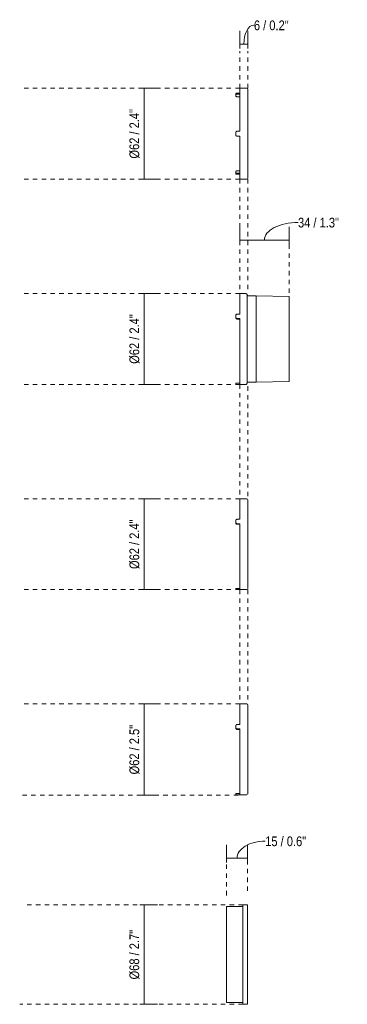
# Model space of a CAD drawing. Header units: millimetres. Extents: x 5896 to 6256, y 575 to 6626.
# Tile 1 of 2: x 5896 to 6119, y 575 to 1247. Entities that reach past the tile are written whole.
import ezdxf

# ---------------------------------------------------------------- set-up
doc = ezdxf.new("R2010")
doc.units = ezdxf.units.MM
doc.linetypes.add('Dash', pattern=[6, 3, -3])
doc.layers.add('A-ANNO-DIMS', color=7, linetype='Dash', lineweight=9, true_color=0xd2d2d2)
doc.layers.add('A-ANNO-DIMS-3', color=7, linetype='Continuous', lineweight=9)
doc.layers.add('E-LITE-EQPM', color=7, linetype='Continuous', lineweight=20)
doc.styles.add('Arial Narrow', font='ARIALN.TTF', dxfattribs={"height": 6.6})
doc.dimstyles.new('FARO_-_2_2mm_Arial_Narrow_mm_Inch_Left', dxfattribs={"dimscale": 304.8, "dimtxt": 6.754644, "dimasz": 0, "dimexe": 0.029528, "dimexo": 0.0625, "dimgap": 0.004921, "dimtad": 1, "dimdec": 0, "dimzin": 0, "dimdsep": 46, "dimtxsty": 'Arial Narrow', "dimblk1": 'NONE', "dimblk2": 'NONE', "dimsah": 1, "dimcen": 0.09, "dimadec": 0, "dimazin": 0, "dimtfac": 1, "dimtdec": 4, "dimtix": 1, "dimtmove": 1, "dimatfit": 3, "dimfxl": 0.009843, "dimfxlon": 1, "dimtvp": 1, "dimtolj": 1, "dimtzin": 0, "dimarcsym": 2})
doc.dimstyles.new('FARO_-_2_2mm_Arial_Narrow_mm_Inch_Left_1', dxfattribs={"dimscale": 304.8, "dimtxt": 6.754644, "dimasz": 0, "dimexe": 0.029528, "dimexo": 0.0625, "dimgap": 0.004921, "dimtad": 1, "dimdec": 0, "dimzin": 0, "dimdsep": 46, "dimtxsty": 'Arial Narrow', "dimblk1": 'NONE', "dimblk2": 'NONE', "dimsah": 1, "dimcen": 0.09, "dimadec": 0, "dimazin": 0, "dimtfac": 1, "dimtdec": 4, "dimtix": 1, "dimtmove": 0, "dimatfit": 3, "dimfxl": 0.009843, "dimfxlon": 1, "dimtvp": 1, "dimtolj": 1, "dimtzin": 0, "dimarcsym": 2})

# ---------------------------------------------------------------- blocks, each defined once
blk = doc.blocks.new('011800095 _Long Snoot__ok - 011800095 FOST 70 Long Snoot-522494-Alzado_PDF')
at = {"layer": 'E-LITE-EQPM'}
for p, q in [((6049.91, 1059.95), (6045.82, 1059.95)), ((6045.82, 1059.95), (6045.82, 1045.93)), ((6050.81, 1059.05), (6050.81, 1058.95)), ((6057, 1058.46), (6051.29, 1058.46)), ((6079.42, 1057.87), (6057, 1058.46)), ((6057, 1058.46), (6057, 999.44)), ((6079.42, 1057.87), (6079.42, 1000.04)), ((6043.12, 1043.8), (6043.12, 1045.1)), ((6043.12, 1043.8), (6043.12, 1043.4)), ((6045.82, 1045.93), (6044.11, 1045.93)), ((6044.11, 1042.92), (6045.82, 1042.92)), ((6045.82, 1042.53), (6044.11, 1042.53)), ((6045.82, 1042.92), (6045.82, 998)), ((6043.12, 998.75), (6043.12, 997.96)), ((6043.12, 997.95), (6045.82, 997.95)), ((6044.11, 998.79), (6045.82, 998.79)), ((6045.82, 998), (6044.11, 998)), ((6045.82, 997.95), (6049.91, 997.95)), ((6050.81, 998.86), (6050.73, 998.63)), ((6051.29, 999.44), (6057, 999.44)), ((6057, 999.44), (6079.42, 1000.04))]:
    blk.add_line(p, q, dxfattribs=at)
at = {"layer": 'E-LITE-EQPM', "flags": 128}
for points in [[(6049.91, 1059.95), (6050.48, 1059.74), (6050.8, 1059.21), (6050.81, 1059.05)], [(6050.81, 998.86), (6050.81, 999.07), (6050.81, 999.72), (6050.81, 1000.79), (6050.81, 1002.26), (6050.81, 1004.11), (6050.81, 1006.33), (6050.81, 1008.87), (6050.81, 1011.69), (6050.81, 1014.77), (6050.81, 1018.05), (6050.81, 1021.48), (6050.81, 1025.03), (6050.81, 1028.63), (6050.81, 1032.23), (6050.81, 1035.79), (6050.81, 1039.25), (6050.81, 1042.56), (6050.81, 1045.67), (6050.81, 1048.55), (6050.81, 1051.14), (6050.81, 1053.42), (6050.81, 1055.34), (6050.81, 1056.88), (6050.81, 1058.02), (6050.81, 1058.74), (6050.81, 1059.04), (6050.81, 1059.05)], [(6050.81, 1058.95), (6051.01, 1058.56), (6051.29, 1058.46)], [(6050.68, 998.5), (6050.6, 998.28), (6050.07, 997.97), (6049.91, 997.95)], [(6050.81, 999.09), (6050.81, 998.86), (6050.81, 998.86)], [(6051.29, 999.44), (6050.9, 999.24), (6050.84, 999.05)]]:
    blk.add_lwpolyline(points, dxfattribs=at)
at = {"layer": 'E-LITE-EQPM'}
for points in [[(6044.11, 1045.93), (6044, 1045.93), (6043.8, 1045.91), (6043.54, 1045.8), (6043.35, 1045.65), (6043.22, 1045.48), (6043.14, 1045.3), (6043.12, 1045.16), (6043.12, 1045.1)], [(6043.12, 1043.8), (6043.12, 1043.71), (6043.15, 1043.53), (6043.28, 1043.3), (6043.46, 1043.13), (6043.65, 1043.01), (6043.87, 1042.94), (6044.03, 1042.92), (6044.11, 1042.92)], [(6044.11, 1042.53), (6044, 1042.53), (6043.8, 1042.56), (6043.54, 1042.67), (6043.35, 1042.83), (6043.22, 1043), (6043.14, 1043.2), (6043.12, 1043.33), (6043.12, 1043.4)], [(6043.12, 998.75), (6043.12, 998.75), (6043.15, 998.76), (6043.28, 998.77), (6043.46, 998.78), (6043.65, 998.79), (6043.87, 998.79), (6044.03, 998.79), (6044.11, 998.79)], [(6044.11, 998), (6044, 998), (6043.8, 998), (6043.54, 997.99), (6043.35, 997.98), (6043.22, 997.97), (6043.14, 997.97), (6043.12, 997.96), (6043.12, 997.96)]]:
    blk.add_open_spline(points, degree=3, knots=[0, 0, 0, 0, 0.2, 0.4, 0.55, 0.7, 0.85, 1, 1, 1, 1], dxfattribs=at)
blk = doc.blocks.new('011800096 _Striped Glass__OK - 011800096 FOST 70 Striped Glass-522496-Alzado_PDF')
at = {"layer": 'E-LITE-EQPM'}
for p, q in [((6050.53, 919.96), (6045.82, 919.96)), ((6045.82, 919.96), (6045.82, 905.94)), ((6043.12, 903.81), (6043.12, 905.1)), ((6043.12, 903.81), (6043.12, 903.41)), ((6045.82, 905.94), (6044.11, 905.94)), ((6044.11, 902.93), (6045.82, 902.93)), ((6045.82, 902.53), (6044.11, 902.53)), ((6045.82, 902.93), (6045.82, 858.01)), ((6043.12, 858.76), (6043.12, 857.97)), ((6043.12, 857.96), (6045.82, 857.96)), ((6044.11, 858.8), (6045.82, 858.8)), ((6045.82, 858.01), (6044.11, 858.01)), ((6045.82, 857.96), (6050.53, 857.96))]:
    blk.add_line(p, q, dxfattribs=at)
at = {"layer": 'E-LITE-EQPM', "flags": 128}
for points in [[(6050.53, 919.96), (6051.06, 919.75), (6051.31, 919.24), (6051.32, 919.17)], [(6051.32, 858.75), (6051.32, 858.97), (6051.32, 859.61), (6051.32, 860.68), (6051.32, 862.15), (6051.32, 864.01), (6051.32, 866.22), (6051.32, 868.76), (6051.32, 871.59), (6051.32, 874.66), (6051.32, 877.95), (6051.32, 881.39), (6051.32, 884.94), (6051.32, 888.54), (6051.32, 892.15), (6051.32, 895.72), (6051.32, 899.19), (6051.32, 902.51), (6051.32, 905.64), (6051.32, 908.53), (6051.32, 911.14), (6051.32, 913.43), (6051.32, 915.37), (6051.32, 916.93), (6051.32, 918.1), (6051.32, 918.84), (6051.32, 919.16), (6051.32, 919.17)], [(6051.14, 858.3), (6051.11, 858.22), (6050.6, 857.96), (6050.53, 857.96)], [(6051.32, 858.9), (6051.32, 858.76), (6051.32, 858.75)]]:
    blk.add_lwpolyline(points, dxfattribs=at)
at = {"layer": 'E-LITE-EQPM'}
for points in [[(6044.11, 905.94), (6044, 905.94), (6043.8, 905.91), (6043.54, 905.8), (6043.35, 905.65), (6043.22, 905.49), (6043.14, 905.3), (6043.12, 905.17), (6043.12, 905.1)], [(6043.12, 903.81), (6043.12, 903.71), (6043.15, 903.53), (6043.28, 903.3), (6043.46, 903.13), (6043.65, 903.02), (6043.87, 902.94), (6044.03, 902.93), (6044.11, 902.93)], [(6044.11, 902.53), (6044, 902.53), (6043.8, 902.56), (6043.54, 902.68), (6043.35, 902.84), (6043.22, 903.01), (6043.14, 903.2), (6043.12, 903.34), (6043.12, 903.41)], [(6043.12, 858.76), (6043.12, 858.76), (6043.15, 858.77), (6043.28, 858.78), (6043.46, 858.79), (6043.65, 858.79), (6043.87, 858.8), (6044.03, 858.8), (6044.11, 858.8)], [(6044.11, 858.01), (6044, 858.01), (6043.8, 858), (6043.54, 858), (6043.35, 857.99), (6043.22, 857.98), (6043.14, 857.97), (6043.12, 857.97), (6043.12, 857.97)]]:
    blk.add_open_spline(points, degree=3, knots=[0, 0, 0, 0, 0.2, 0.4, 0.55, 0.7, 0.85, 1, 1, 1, 1], dxfattribs=at)
blk = doc.blocks.new('011800097 _Spread Glass__ok - 011800097 FOST 70 Spread Glass-522498-Alzado_PDF')
at = {"layer": 'E-LITE-EQPM'}
for p, q in [((6050.53, 779.96), (6045.82, 779.96)), ((6045.82, 779.96), (6045.82, 765.95)), ((6045.82, 765.95), (6044.11, 765.95)), ((6043.12, 763.81), (6043.12, 765.11)), ((6043.12, 763.81), (6043.12, 763.42)), ((6044.11, 762.93), (6045.82, 762.93)), ((6045.82, 762.54), (6044.11, 762.54)), ((6045.82, 762.93), (6045.82, 718.01)), ((6043.12, 718.76), (6043.12, 717.97)), ((6044.11, 718.8), (6045.82, 718.8)), ((6043.12, 717.96), (6045.82, 717.96)), ((6045.82, 718.01), (6044.11, 718.01)), ((6045.82, 717.96), (6050.53, 717.96))]:
    blk.add_line(p, q, dxfattribs=at)
at = {"layer": 'E-LITE-EQPM', "flags": 128}
for points in [[(6050.53, 779.96), (6051.06, 779.76), (6051.31, 779.24), (6051.32, 779.17)], [(6051.32, 718.75), (6051.32, 718.97), (6051.32, 719.62), (6051.32, 720.68), (6051.32, 722.16), (6051.32, 724.01), (6051.32, 726.23), (6051.32, 728.76), (6051.32, 731.59), (6051.32, 734.67), (6051.32, 737.95), (6051.32, 741.39), (6051.32, 744.94), (6051.32, 748.55), (6051.32, 752.16), (6051.32, 755.73), (6051.32, 759.2), (6051.32, 762.52), (6051.32, 765.65), (6051.32, 768.54), (6051.32, 771.15), (6051.32, 773.44), (6051.32, 775.38), (6051.32, 776.94), (6051.32, 778.1), (6051.32, 778.85), (6051.32, 779.16), (6051.32, 779.17)], [(6051.32, 718.91), (6051.32, 718.77), (6051.32, 718.75)], [(6051.14, 718.31), (6051.11, 718.22), (6050.6, 717.97), (6050.53, 717.96)]]:
    blk.add_lwpolyline(points, dxfattribs=at)
at = {"layer": 'E-LITE-EQPM'}
for points in [[(6044.11, 765.95), (6044, 765.94), (6043.8, 765.92), (6043.54, 765.81), (6043.35, 765.66), (6043.22, 765.49), (6043.14, 765.31), (6043.12, 765.18), (6043.12, 765.11)], [(6043.12, 763.81), (6043.12, 763.72), (6043.15, 763.54), (6043.28, 763.31), (6043.46, 763.14), (6043.65, 763.02), (6043.87, 762.95), (6044.03, 762.93), (6044.11, 762.93)], [(6044.11, 762.54), (6044, 762.54), (6043.8, 762.57), (6043.54, 762.68), (6043.35, 762.84), (6043.22, 763.02), (6043.14, 763.21), (6043.12, 763.35), (6043.12, 763.42)], [(6043.12, 718.76), (6043.12, 718.77), (6043.15, 718.77), (6043.28, 718.78), (6043.46, 718.79), (6043.65, 718.8), (6043.87, 718.8), (6044.03, 718.8), (6044.11, 718.8)], [(6044.11, 718.01), (6044, 718.01), (6043.8, 718.01), (6043.54, 718), (6043.35, 718), (6043.22, 717.99), (6043.14, 717.98), (6043.12, 717.98), (6043.12, 717.97)]]:
    blk.add_open_spline(points, degree=3, knots=[0, 0, 0, 0, 0.2, 0.4, 0.55, 0.7, 0.85, 1, 1, 1, 1], dxfattribs=at)
blk = doc.blocks.new('011800094 _honeycomb__OK - 011700094 FOST 64 honeycomb-506100-Alzado_PDF')
at = {"layer": 'E-LITE-EQPM'}
for p, q in [((6043.12, 1196.16), (6043.12, 1195.62)), ((6043.12, 1195.62), (6043.12, 1195.47)), ((6044.11, 1196.62), (6045.82, 1196.62)), ((6045.82, 1195.93), (6044.11, 1195.93)), ((6050.53, 1199.95), (6045.82, 1199.95)), ((6045.82, 1199.95), (6045.82, 1170.68)), ((6043.12, 1194.73), (6043.12, 1195.47)), ((6044.11, 1194.2), (6045.82, 1194.2)), ((6043.12, 1168.2), (6043.12, 1169.69)), ((6044.11, 1170.68), (6045.82, 1170.68)), ((6045.82, 1167.21), (6044.11, 1167.21)), ((6045.82, 1167.21), (6045.82, 1137.95)), ((6043.12, 1142.42), (6043.12, 1143.17)), ((6043.12, 1142.42), (6043.12, 1142.27)), ((6043.12, 1142.27), (6043.12, 1141.73)), ((6045.82, 1143.7), (6044.11, 1143.7)), ((6044.11, 1141.96), (6045.82, 1141.96)), ((6045.82, 1141.27), (6044.11, 1141.27)), ((6045.82, 1137.95), (6050.53, 1137.95))]:
    blk.add_line(p, q, dxfattribs=at)
at = {"layer": 'E-LITE-EQPM', "flags": 128}
for points in [[(6050.53, 1199.95), (6051.06, 1199.74), (6051.31, 1199.23), (6051.32, 1199.16)], [(6051.32, 1168.95), (6051.32, 1172.56), (6051.32, 1176.11), (6051.32, 1179.57), (6051.32, 1182.87), (6051.32, 1185.97), (6051.32, 1188.83), (6051.32, 1191.41), (6051.32, 1193.66), (6051.32, 1195.56), (6051.32, 1197.08), (6051.32, 1198.19), (6051.32, 1198.89), (6051.32, 1199.15), (6051.32, 1199.16)], [(6051.32, 1199.16), (6051.32, 1198.94), (6051.32, 1198.29), (6051.32, 1198.14)], [(6051.32, 1138.74), (6051.32, 1138.95), (6051.32, 1139.6), (6051.32, 1140.67), (6051.32, 1142.14), (6051.32, 1143.99), (6051.32, 1146.21), (6051.32, 1148.75), (6051.32, 1151.57), (6051.32, 1154.65), (6051.32, 1157.93), (6051.32, 1161.37), (6051.32, 1164.92), (6051.32, 1168.53), (6051.32, 1168.95)], [(6051.32, 1138.74), (6051.11, 1138.2), (6050.6, 1137.95), (6050.53, 1137.95)], [(6051.32, 1139.75), (6051.32, 1139.7), (6051.32, 1139.01), (6051.32, 1138.74), (6051.32, 1138.74)]]:
    blk.add_lwpolyline(points, dxfattribs=at)
at = {"layer": 'E-LITE-EQPM'}
for points, knots in [([(6043.12, 1196.16), (6043.12, 1196.21), (6043.15, 1196.31), (6043.28, 1196.43), (6043.46, 1196.52), (6043.65, 1196.57), (6043.87, 1196.61), (6044.03, 1196.62), (6044.11, 1196.62)], [0, 0, 0, 0, 0.2, 0.4, 0.55, 0.7, 0.85, 1, 1, 1, 1]), ([(6044.11, 1195.93), (6044, 1195.93), (6043.8, 1195.92), (6043.54, 1195.86), (6043.35, 1195.78), (6043.22, 1195.69), (6043.14, 1195.59), (6043.12, 1195.51), (6043.12, 1195.47)], [0, 0, 0, 0, 0.2, 0.4, 0.55, 0.7, 0.85, 1, 1, 1, 1]), ([(6043.12, 1194.73), (6043.12, 1194.67), (6043.15, 1194.56), (6043.28, 1194.43), (6043.46, 1194.32), (6043.65, 1194.25), (6043.87, 1194.21), (6044.03, 1194.2), (6044.11, 1194.2)], [0, 0, 0, 0, 0.2, 0.4, 0.55, 0.7, 0.85, 1, 1, 1, 1]), ([(6043.12, 1169.69), (6043.12, 1169.77), (6043.14, 1169.93), (6043.22, 1170.15), (6043.35, 1170.34), (6043.54, 1170.52), (6043.8, 1170.65), (6044, 1170.68), (6044.11, 1170.68)], [-1, -1, -1, -1, -0.85, -0.7, -0.55, -0.4, -0.2, 0, 0, 0, 0]), ([(6044.11, 1167.21), (6044.03, 1167.21), (6043.87, 1167.23), (6043.65, 1167.31), (6043.46, 1167.44), (6043.28, 1167.63), (6043.15, 1167.89), (6043.12, 1168.09), (6043.12, 1168.2)], [-1, -1, -1, -1, -0.85, -0.7, -0.55, -0.4, -0.2, 0, 0, 0, 0]), ([(6044.11, 1143.7), (6044, 1143.7), (6043.8, 1143.68), (6043.54, 1143.61), (6043.35, 1143.51), (6043.22, 1143.4), (6043.14, 1143.29), (6043.12, 1143.21), (6043.12, 1143.17)], [0, 0, 0, 0, 0.2, 0.4, 0.55, 0.7, 0.85, 1, 1, 1, 1]), ([(6043.12, 1142.42), (6043.12, 1142.37), (6043.15, 1142.27), (6043.28, 1142.15), (6043.46, 1142.06), (6043.65, 1142), (6043.87, 1141.97), (6044.03, 1141.96), (6044.11, 1141.96)], [0, 0, 0, 0, 0.2, 0.4, 0.55, 0.7, 0.85, 1, 1, 1, 1]), ([(6044.11, 1141.27), (6044, 1141.27), (6043.8, 1141.29), (6043.54, 1141.35), (6043.35, 1141.43), (6043.22, 1141.52), (6043.14, 1141.62), (6043.12, 1141.69), (6043.12, 1141.73)], [0, 0, 0, 0, 0.2, 0.4, 0.55, 0.7, 0.85, 1, 1, 1, 1])]:
    blk.add_open_spline(points, degree=3, knots=knots, dxfattribs=at)
blk = doc.blocks.new('011800098-99 _Copper-White Ring__ok - 011800099 FOST 70 White Ring-522501-Alzado_PDF')
at = {"layer": 'E-LITE-EQPM'}
for p, q in [((6047.88, 641.74), (6036.68, 641.74)), ((6036.68, 641.74), (6036.68, 576.24)), ((6051.18, 642.89), (6047.88, 642.89)), ((6047.88, 642.89), (6047.88, 575.09)), ((6051.18, 642.89), (6051.18, 575.09)), ((6036.68, 576.24), (6047.88, 576.24)), ((6047.88, 575.09), (6051.18, 575.09))]:
    blk.add_line(p, q, dxfattribs=at)
blk = doc.blocks.new('DIMBLOCK1-Alzado_PDF')
at = {"layer": 'A-ANNO-DIMS-3', "color": 251, "true_color": 0x5b5b5b, "transparency": 16777216}
for p, q in [((6045.82, 1227.06), (6045.82, 1239.06)), ((6051.32, 1227.06), (6051.32, 1239.06)), ((6045.82, 1230.06), (6051.32, 1230.06)), ((6045.82, 1230.06), (6045.82, 1227.06)), ((6051.32, 1230.06), (6051.32, 1227.06))]:
    blk.add_line(p, q, dxfattribs=at)
blk.add_ellipse((6055.42, 1230.06), major_axis=(0, 12.96), ratio=0.528328, start_param=0, end_param=1.570796, dxfattribs=at)
at = {"layer": 'A-ANNO-DIMS-3', "color": 0, "transparency": 16777216, "insert": (6055.42, 1246.19), "char_height": 6.6, "width": 28.5625, "attachment_point": 1, "line_spacing_factor": 0.974696, "style": 'Arial Narrow'}
blk.add_mtext('6 / 0.2"', dxfattribs=at)
blk = doc.blocks.new('_None')
blk = doc.blocks.new('DIMBLOCK2-Alzado_PDF')
at = {"layer": 'A-ANNO-DIMS-3', "color": 251, "true_color": 0x5b5b5b, "transparency": 16777216}
for p, q in [((6045.82, 1096.12), (6045.82, 1105.45)), ((6079.42, 1096.12), (6079.42, 1105.45)), ((6045.82, 1096.45), (6079.42, 1096.45)), ((6045.82, 1096.45), (6045.82, 1093.45)), ((6079.42, 1096.45), (6079.42, 1093.45))]:
    blk.add_line(p, q, dxfattribs=at)
blk.add_ellipse((6085.5, 1096.45), major_axis=(22.89, 0), ratio=0.524653, start_param=1.570796, end_param=3.141593, dxfattribs=at)
at = {"layer": 'A-ANNO-DIMS-3', "color": 0, "transparency": 16777216, "insert": (6085.5, 1111.63), "char_height": 6.6, "width": 33.5802, "attachment_point": 1, "line_spacing_factor": 0.974696, "style": 'Arial Narrow'}
blk.add_mtext('34 / 1.3"', dxfattribs=at)
blk = doc.blocks.new('DIMBLOCK3-Alzado_PDF')
at = {"layer": 'A-ANNO-DIMS-3', "color": 251, "true_color": 0x5b5b5b, "transparency": 16777216}
for p, q in [((5980.66, 1199.95), (5977.66, 1199.95)), ((5980.32, 1199.95), (5989.66, 1199.95)), ((5980.66, 1199.95), (5980.66, 1137.95)), ((5980.66, 1137.95), (5977.66, 1137.95)), ((5980.32, 1137.95), (5989.66, 1137.95))]:
    blk.add_line(p, q, dxfattribs=at)
at = {"layer": 'A-ANNO-DIMS-3', "color": 0, "transparency": 16777216, "insert": (5970.63, 1152.01), "char_height": 6.6, "width": 40.6565, "attachment_point": 1, "rotation": 90, "line_spacing_factor": 0.974696, "style": 'Arial Narrow'}
blk.add_mtext('Ø62 / 2.4"', dxfattribs=at)
blk = doc.blocks.new('DIMBLOCK4-Alzado_PDF')
at = {"layer": 'A-ANNO-DIMS-3', "color": 251, "true_color": 0x5b5b5b, "transparency": 16777216}
for p, q in [((5980.66, 1059.95), (5977.66, 1059.95)), ((5980.32, 1059.95), (5989.66, 1059.95)), ((5980.66, 1059.95), (5980.66, 997.95)), ((5980.66, 997.95), (5977.66, 997.95)), ((5980.32, 997.95), (5989.66, 997.95))]:
    blk.add_line(p, q, dxfattribs=at)
at = {"layer": 'A-ANNO-DIMS-3', "color": 0, "transparency": 16777216, "insert": (5970.63, 1012.01), "char_height": 6.6, "width": 40.6565, "attachment_point": 1, "rotation": 90, "line_spacing_factor": 0.974696, "style": 'Arial Narrow'}
blk.add_mtext('Ø62 / 2.4"', dxfattribs=at)
blk = doc.blocks.new('DIMBLOCK5-Alzado_PDF')
at = {"layer": 'A-ANNO-DIMS-3', "color": 251, "true_color": 0x5b5b5b, "transparency": 16777216}
for p, q in [((5980.66, 919.96), (5977.66, 919.96)), ((5980.32, 919.96), (5989.66, 919.96)), ((5980.66, 919.96), (5980.66, 857.96)), ((5980.66, 857.96), (5977.66, 857.96)), ((5980.32, 857.96), (5989.66, 857.96))]:
    blk.add_line(p, q, dxfattribs=at)
at = {"layer": 'A-ANNO-DIMS-3', "color": 0, "transparency": 16777216, "insert": (5970.63, 872.02), "char_height": 6.6, "width": 40.6565, "attachment_point": 1, "rotation": 90, "line_spacing_factor": 0.974696, "style": 'Arial Narrow'}
blk.add_mtext('Ø62 / 2.4"', dxfattribs=at)
blk = doc.blocks.new('DIMBLOCK6-Alzado_PDF')
at = {"layer": 'A-ANNO-DIMS-3', "color": 251, "true_color": 0x5b5b5b, "transparency": 16777216}
for p, q in [((5980.66, 779.96), (5977.66, 779.96)), ((5980.32, 779.96), (5989.66, 779.96)), ((5980.66, 779.96), (5980.66, 717.71)), ((5980.66, 717.71), (5977.66, 717.71)), ((5980.32, 717.71), (5989.66, 717.71))]:
    blk.add_line(p, q, dxfattribs=at)
at = {"layer": 'A-ANNO-DIMS-3', "color": 0, "transparency": 16777216, "insert": (5970.63, 731.9), "char_height": 6.6, "width": 40.6565, "attachment_point": 1, "rotation": 90, "line_spacing_factor": 0.974696, "style": 'Arial Narrow'}
blk.add_mtext('Ø62 / 2.5"', dxfattribs=at)
blk = doc.blocks.new('DIMBLOCK7-Alzado_PDF')
at = {"layer": 'A-ANNO-DIMS-3', "color": 251, "true_color": 0x5b5b5b, "transparency": 16777216}
for p, q in [((5980.66, 642.89), (5977.66, 642.89)), ((5980.32, 642.89), (5989.66, 642.89)), ((5980.66, 642.89), (5980.66, 575.09)), ((5980.66, 575.09), (5977.66, 575.09)), ((5980.32, 575.09), (5989.66, 575.09))]:
    blk.add_line(p, q, dxfattribs=at)
at = {"layer": 'A-ANNO-DIMS-3', "color": 0, "transparency": 16777216, "insert": (5970.63, 592.05), "char_height": 6.6, "width": 40.6565, "attachment_point": 1, "rotation": 90, "line_spacing_factor": 0.974696, "style": 'Arial Narrow'}
blk.add_mtext('Ø68 / 2.7"', dxfattribs=at)
blk = doc.blocks.new('DIMBLOCK8-Alzado_PDF')
at = {"layer": 'A-ANNO-DIMS-3', "color": 251, "true_color": 0x5b5b5b, "transparency": 16777216}
for p, q in [((6036.68, 671.78), (6036.68, 683.78)), ((6051.18, 671.78), (6051.18, 683.78)), ((6036.68, 674.78), (6051.18, 674.78)), ((6036.68, 674.78), (6036.68, 671.78)), ((6051.18, 674.78), (6051.18, 671.78))]:
    blk.add_line(p, q, dxfattribs=at)
blk.add_ellipse((6063.14, 674.78), major_axis=(19.2, 0), ratio=0.606269, start_param=1.570796, end_param=3.141593, dxfattribs=at)
at = {"layer": 'A-ANNO-DIMS-3', "color": 0, "transparency": 16777216, "insert": (6063.14, 689.59), "char_height": 6.6, "width": 33.5802, "attachment_point": 1, "line_spacing_factor": 0.974696, "style": 'Arial Narrow'}
blk.add_mtext('15 / 0.6"', dxfattribs=at)

msp = doc.modelspace()

# ---------------------------------------------------------------- linework, layer by layer
at = {"layer": 'A-ANNO-DIMS'}
for p, q in [((6045.82, 1199.95), (6045.82, 1225.2)), ((6051.32, 1199.95), (6051.32, 1225.2)), ((6045.82, 1199.95), (5895.82, 1199.95)), ((6045.82, 1137.95), (5895.82, 1137.95)), ((6045.82, 1137.95), (6045.82, 1059.95)), ((6051.32, 1137.95), (6051.32, 1060.33)), ((6079.42, 1060.33), (6079.42, 1098.12)), ((6045.82, 1059.95), (5895.82, 1059.95)), ((6045.82, 997.95), (5895.82, 997.95)), ((6045.82, 997.95), (6045.82, 919.96)), ((6051.32, 996.68), (6051.32, 919.96)), ((6045.82, 919.96), (5895.82, 919.96)), ((6045.82, 857.96), (5895.82, 857.96)), ((6045.82, 857.96), (6045.82, 779.96)), ((6051.32, 857.96), (6051.32, 779.96)), ((6045.82, 779.96), (5895.82, 779.96)), ((6044.67, 717.71), (5895.82, 717.71)), ((6036.68, 649.39), (6036.68, 674.39)), ((6051.18, 652.49), (6051.18, 674.39)), ((6047.88, 642.89), (5897.88, 642.89)), ((6047.88, 575.09), (5895.82, 575.09))]:
    msp.add_line(p, q, dxfattribs=at)

# ---------------------------------------------------------------- block references
at = {"layer": 'E-LITE-EQPM'}
for name in ['011800094 _honeycomb__OK - 011700094 FOST 64 honeycomb-506100-Alzado_PDF', '011800095 _Long Snoot__ok - 011800095 FOST 70 Long Snoot-522494-Alzado_PDF', '011800096 _Striped Glass__OK - 011800096 FOST 70 Striped Glass-522496-Alzado_PDF', '011800097 _Spread Glass__ok - 011800097 FOST 70 Spread Glass-522498-Alzado_PDF', '011800098-99 _Copper-White Ring__ok - 011800099 FOST 70 White Ring-522501-Alzado_PDF']:
    msp.add_blockref(name, (0, 0), dxfattribs=at)

# ---------------------------------------------------------------- dimensions: what is measured, and where the dimension line sits
at = {"layer": 'A-ANNO-DIMS', "color": 251, "linetype": 'Continuous', "true_color": 0x5b5b5b}
for base, p1, p2, override, picture, middle in [((6051.31735063, 1230.06204519), (6045.81735063, 1227.06204519), (6051.31735063, 1227.06204519), {"dimpost": '<>', "dimfxl": 5.5}, 'DIMBLOCK1-Alzado_PDF', (6069.6963539, 1241.79228476)), ((6079.42, 1096.45), (6045.82, 1093.45), (6079.42, 1093.45), {"dimpost": '<>', "dimfxl": 33.598169}, 'DIMBLOCK2-Alzado_PDF', (6102.29, 1107.23)), ((6051.18244698, 674.7753879), (6036.68244698, 671.7753879), (6051.18244698, 671.7753879), {"dimpost": '<>', "dimfxl": 14.5}, 'DIMBLOCK8-Alzado_PDF', (6079.92689785, 685.1874433))]:
    dim = msp.add_linear_dim(base=base, p1=p1, p2=p2, dimstyle='FARO_-_2_2mm_Arial_Narrow_mm_Inch_Left', override=override, dxfattribs=at)
    dim.commit()
    dim.dimension.update_dxf_attribs({"geometry": picture, "text_midpoint": middle, "dimtype": 160})
for base, p1, p2, override, picture, middle in [((5980.66, 1137.95), (5977.66, 1199.95), (5977.66, 1137.95), {"dimpost": '<>', "dimfxl": 62}, 'DIMBLOCK3-Alzado_PDF', (5974.82, 1168.95)), ((5980.66, 997.95), (5977.66, 1059.95), (5977.66, 997.95), {"dimpost": '<>', "dimfxl": 62}, 'DIMBLOCK4-Alzado_PDF', (5974.82, 1028.95)), ((5980.66, 857.96), (5977.66, 919.96), (5977.66, 857.96), {"dimpost": '<>', "dimfxl": 62}, 'DIMBLOCK5-Alzado_PDF', (5974.82, 888.96)), ((5980.66, 717.71), (5977.66, 779.96), (5977.66, 717.71), {"dimpost": '<>', "dimfxl": 62.25}, 'DIMBLOCK6-Alzado_PDF', (5974.82, 748.84)), ((5980.66, 575.09), (5977.66, 642.89), (5977.66, 575.09), {"dimpost": '<>', "dimfxl": 67.79886}, 'DIMBLOCK7-Alzado_PDF', (5974.82, 608.99))]:
    dim = msp.add_linear_dim(base=base, p1=p1, p2=p2, angle=90, text='Ø<>', dimstyle='FARO_-_2_2mm_Arial_Narrow_mm_Inch_Left_1', override=override, dxfattribs=at)
    dim.commit()
    dim.dimension.update_dxf_attribs({"geometry": picture, "text_midpoint": middle})

doc.saveas('drawing.dxf')
